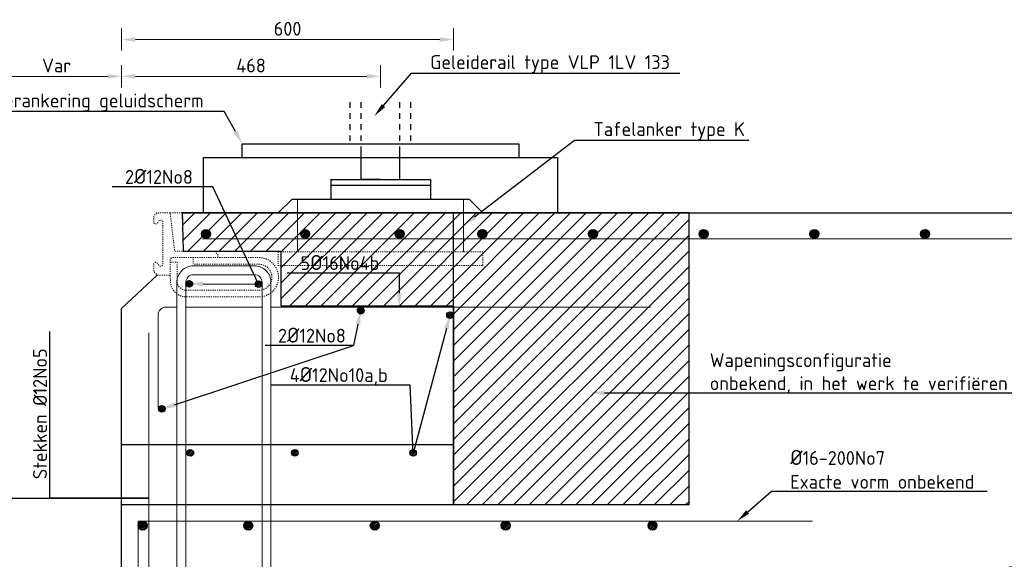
# Model space of a CAD drawing. Header units: millimetres. Extents: x -8028558 to 327273, y -63352 to 83293.
# Tile 9 of 195: x -28786 to -27007, y -7684 to -6709. Entities that reach past the tile are written whole.
import ezdxf
from ezdxf import colors
from ezdxf.entities.mleader import LeaderData, LeaderLine
from ezdxf.math import Vec2, Vec3

# ---------------------------------------------------------------- set-up
doc = ezdxf.new("R2010")
doc.units = ezdxf.units.MM
doc.linetypes.add('NLCS-HIDDEN', pattern=[4, 2, -2])
for name, color, linetype, lineweight in [('B-CO-BC-BETONVORM-AD', 252, 'Continuous', 18), ('B-CO-BC-BETONVORM-GD', 90, 'Continuous', 25), ('B-CO-BC-BETONVORM-M', 7, 'Continuous', 18), ('B-CO-BC-STORTNAAD-GD', 10, 'BC-STORTNAAD', 25), ('B-CO-BC-WAPENING-G', 170, 'Continuous', 18), ('B-CO-BC-WAPENING-GD', 130, 'Continuous', 25), ('B-CO-BC-WAPENING_HOOFDWAPENING-G', 170, 'Continuous', 18), ('B-CO-KL-OVERIG_MANTELBUIS-GD', 8, 'Continuous', 25), ('B-CO-SC-STAALVORM-A', 252, 'Continuous', 18), ('B-CO-SC-STAALVORM-AD', 252, 'Continuous', 18), ('B-CO-SC-STAALVORM-GN', 10, 'NLCS-HIDDEN', 13), ('B-CO-VH-VERHARDING_ASFALT-GD', 252, 'Continuous', 25), ('B-GV-AM-AS_KUNSTWERK_GELUIDSWERENDEVOORZIENING-GD', 10, 'Continuous', 25), ('B-WE-BV-GELEIDECONSTRUCTIE_GELEIDERAIL-GD', 210, 'Continuous', 25), ('X-XX-AL-M', 7, 'Continuous', 18), ('X-XX-AL-VERWIJZING-T25', 7, 'Continuous', 25)]:
    doc.layers.add(name, color=color, linetype=linetype, lineweight=lineweight)
doc.layers.add('X-XX-AL-VERWIJZING_VBK_AFGEWEZEN-GD', color=7, linetype='Continuous', lineweight=25, true_color=0xd10000, transparency=0.7)
doc.styles.add('NLCS-ISO-MM10-T25', font='NLCS-ISO.ttf', dxfattribs={"height": 25})
doc.linetypes.add('BC-STORTNAAD', pattern='A,15,-1,[175,NLCS.SHX,S=1,R=0,X=0,Y=0],-1', length=17)
doc.dimstyles.new('NLCS-MM10-T25-PIJL_L0_H0', dxfattribs={"dimscale": 10, "dimtxt": 2.5, "dimasz": 2.5, "dimexe": 2, "dimexo": 2, "dimgap": 0.7, "dimtad": 1, "dimdec": 0, "dimzin": 0, "dimdsep": 46, "dimtxsty": 'NLCS-ISO-MM10-T25', "dimcen": 0, "dimdle": 2, "dimclrd": 256, "dimclre": 256, "dimclrt": 256, "dimadec": 0, "dimazin": 0, "dimtfac": 1, "dimtdec": 3, "dimtofl": 0, "dimtmove": 0, "dimatfit": 3, "dimfxl": 2, "dimfxlon": 1, "dimtfillclr": 256, "dimtolj": 1, "dimtzin": 0, "dimlwd": -1, "dimlwe": -1, "dimarcsym": 0})
doc.dimstyles.new('NLCS-MM10-T25-PIJL_L0_H4', dxfattribs={"dimscale": 10, "dimtxt": 2.5, "dimasz": 2.5, "dimexe": 2, "dimexo": 2, "dimgap": 0.7, "dimtad": 1, "dimdec": 0, "dimzin": 0, "dimdsep": 46, "dimtxsty": 'NLCS-ISO-MM10-T25', "dimcen": 0, "dimdle": 2, "dimclrd": 256, "dimclre": 256, "dimclrt": 256, "dimadec": 4, "dimazin": 0, "dimtfac": 1, "dimtdec": 3, "dimtofl": 0, "dimtmove": 0, "dimatfit": 3, "dimfxl": 2, "dimfxlon": 1, "dimtfillclr": 256, "dimtolj": 1, "dimtzin": 0, "dimlwd": -1, "dimlwe": -1, "dimarcsym": 0})
pattern_1 = [(45, (0, 0), (-2.8284271, 2.8284271), []), (45, (0, 2.4284), (-2.8284271, 2.8284271), []), (45, (0, 2.5284), (-2.8284271, 2.8284271), []), (45, (0, 2.6284), (-2.8284271, 2.8284271), [])]
pattern_2 = [(45, (0, 53.2975), (-2.8284271, 2.8284271), []), (45, (0, 55.726), (-2.8284271, 2.8284271), []), (45, (0, 55.826), (-2.8284271, 2.8284271), []), (45, (0, 55.926), (-2.8284271, 2.8284271), [])]
pattern_3 = [(45, (0, 37), (-2.8284271, 2.8284271), []), (45, (0, 39.4284), (-2.8284271, 2.8284271), []), (45, (0, 39.5284), (-2.8284271, 2.8284271), []), (45, (0, 39.6284), (-2.8284271, 2.8284271), [])]

# ---------------------------------------------------------------- blocks, each defined once
blk = doc.blocks.new('*D127')
at = {"layer": 'B-CO-BC-BETONVORM-M', "transparency": 16777216}
for p, q in [((-28836.6, -6831.4), (-28836.6, -6791.4)), ((-28601.8, -6831.4), (-28601.8, -6791.4)), ((-28811.6, -6811.4), (-28626.8, -6811.4))]:
    blk.add_line(p, q, dxfattribs=at)
for points in [[(-28811.6, -6807.2), (-28811.6, -6815.5), (-28836.6, -6811.4)], [(-28626.8, -6807.2), (-28626.8, -6815.5), (-28601.8, -6811.4)]]:
    blk.add_solid(points, dxfattribs=at)
at = {"layer": 'B-CO-BC-BETONVORM-M', "transparency": 16777216, "insert": (-28719.2, -6791.9), "char_height": 25, "attachment_point": 5, "style": 'NLCS-ISO-MM10-T25'}
blk.add_mtext('\\A1;Var', dxfattribs=at)
blk = doc.blocks.new('*D132')
at = {"layer": 'B-CO-BC-BETONVORM-M', "transparency": 16777216}
for p, q in [((-28601.8, -6764.9), (-28601.8, -6724.9)), ((-28001.8, -6764.9), (-28001.8, -6724.9)), ((-28026.8, -6744.9), (-28576.8, -6744.9))]:
    blk.add_line(p, q, dxfattribs=at)
for points in [[(-28576.8, -6740.8), (-28576.8, -6749.1), (-28601.8, -6744.9)], [(-28026.8, -6740.8), (-28026.8, -6749.1), (-28001.8, -6744.9)]]:
    blk.add_solid(points, dxfattribs=at)
at = {"layer": 'B-CO-BC-BETONVORM-M', "transparency": 16777216, "insert": (-28301.8, -6725.4), "char_height": 25, "attachment_point": 5, "style": 'NLCS-ISO-MM10-T25'}
blk.add_mtext('\\A1;600', dxfattribs=at)
blk = doc.blocks.new('*D1806')
at = {"layer": 'X-XX-AL-M', "transparency": 16777216}
for p, q in [((-28601.8, -7934.3), (-28601.8, -7894.3)), ((-28501.8, -7894.3), (-28501.8, -7934.3)), ((-28526.8, -7914.3), (-28576.8, -7914.3))]:
    blk.add_line(p, q, dxfattribs=at)
for points in [[(-28576.8, -7910.1), (-28576.8, -7918.4), (-28601.8, -7914.3)], [(-28526.8, -7910.1), (-28526.8, -7918.4), (-28501.8, -7914.3)]]:
    blk.add_solid(points, dxfattribs=at)
at = {"layer": 'X-XX-AL-M', "transparency": 16777216, "insert": (-28551.8, -7894.8), "char_height": 25, "attachment_point": 5, "style": 'NLCS-ISO-MM10-T25'}
blk.add_mtext('\\A1;100', dxfattribs=at)
blk = doc.blocks.new('geleiderailconstructie')
at = {"layer": 'B-WE-BV-GELEIDECONSTRUCTIE_GELEIDERAIL-GD', "flags": 128}
for points in [[(-28291.3, -6868.1), (-28291.3, -6858.1)], [(-28221.3, -6868.1), (-28221.3, -6858.1)], [(-28291.3, -6888.1), (-28291.3, -6878.1)], [(-28221.3, -6888.1), (-28221.3, -6878.1)], [(-28291.3, -6908.1), (-28291.3, -6898.1)], [(-28221.3, -6908.1), (-28221.3, -6898.1)], [(-28291.3, -6928.1), (-28291.3, -6918.1)], [(-28221.3, -6928.1), (-28221.3, -6918.1)], [(-28256.3, -6998.1), (-28291.3, -6998.1), (-28291.3, -6938.1)], [(-28256.3, -6998.1), (-28221.3, -6998.1), (-28221.3, -6938.1)], [(-28346.3, -6998.1), (-28166.3, -6998.1)], [(-28346.3, -6998.1), (-28346.3, -7033.1)], [(-28346.3, -7008.1), (-28166.3, -7008.1)], [(-28166.3, -6998.1), (-28166.3, -7033.1)], [(-28416.3, -7033.1), (-28441.3, -7058.1)], [(-28416.3, -7033.1), (-28096.3, -7033.1)], [(-28096.3, -7033.1), (-28071.3, -7058.1)]]:
    blk.add_lwpolyline(points, dxfattribs=at)
blk = doc.blocks.new('*D2051')
at = {"layer": 'B-CO-BC-BETONVORM-M', "transparency": 16777216}
for p, q in [((-28601.8, -6831.4), (-28601.8, -6791.4)), ((-28133.8, -6831.4), (-28133.8, -6791.4)), ((-28158.8, -6811.4), (-28576.8, -6811.4))]:
    blk.add_line(p, q, dxfattribs=at)
for points in [[(-28576.8, -6807.2), (-28576.8, -6815.5), (-28601.8, -6811.4)], [(-28158.8, -6807.2), (-28158.8, -6815.5), (-28133.8, -6811.4)]]:
    blk.add_solid(points, dxfattribs=at)
at = {"layer": 'B-CO-BC-BETONVORM-M', "transparency": 16777216, "insert": (-28367.8, -6791.9), "char_height": 25, "attachment_point": 5, "style": 'NLCS-ISO-MM10-T25'}
blk.add_mtext('\\A1;468', dxfattribs=at)
blk = doc.blocks.new('Verankering geluidscherm')
at = {"layer": 'B-GV-AM-AS_KUNSTWERK_GELUIDSWERENDEVOORZIENING-GD', "flags": 128}
for points in [[(-29790.6, -6868.1), (-29790.6, -6858.1)], [(-29680.6, -6868.1), (-29680.6, -6858.1)], [(-29790.6, -6888.1), (-29790.6, -6878.1)], [(-29680.6, -6888.1), (-29680.6, -6878.1)], [(-29790.6, -6908.1), (-29790.6, -6898.1)], [(-29680.6, -6908.1), (-29680.6, -6898.1)], [(-29790.6, -6928.1), (-29790.6, -6918.1)], [(-29680.6, -6928.1), (-29680.6, -6918.1)], [(-29985.6, -6958.1), (-29985.6, -6933.1), (-29485.6, -6933.1), (-29485.6, -6958.1)], [(-30055.6, -7058.1), (-30055.6, -6958.1), (-29415.6, -6958.1), (-29415.6, -7058.1)]]:
    blk.add_lwpolyline(points, dxfattribs=at)

msp = doc.modelspace()

# ---------------------------------------------------------------- hatches: boundary and pattern name
at = {"layer": 'B-CO-SC-STAALVORM-A'}
h = msp.add_hatch(dxfattribs=at)
h.set_pattern_fill('ACO-STAAL', color=256, pattern_type=2)
h.set_pattern_definition([(45, (-1041.779, 935.9505), (-2.8284271, 2.8284271), []), (45, (-1041.779, 938.379), (-2.8284271, 2.8284271), []), (45, (-1041.779, 938.479), (-2.8284271, 2.8284271), []), (45, (-1041.779, 938.579), (-2.8284271, 2.8284271), [])])
h.paths.add_polyline_path([(-28441.3, -7096.1, 1), (-28457.3, -7096.1, 1)])
h = msp.add_hatch(dxfattribs=at)
h.set_pattern_fill('ACO-STAAL', color=256, pattern_type=2)
h.set_pattern_definition([(45, (-862.713, 935.9505), (-2.8284271, 2.8284271), []), (45, (-862.713, 938.379), (-2.8284271, 2.8284271), []), (45, (-862.713, 938.479), (-2.8284271, 2.8284271), []), (45, (-862.713, 938.579), (-2.8284271, 2.8284271), [])])
h.paths.add_polyline_path([(-28262.2, -7096.1, 1), (-28278.2, -7096.1, 1)])
h = msp.add_hatch(dxfattribs=at)
h.set_pattern_fill('ACO-STAAL', color=256, pattern_type=2)
h.set_pattern_definition([(45, (-691.779, 935.9505), (-2.8284271, 2.8284271), []), (45, (-691.779, 938.379), (-2.8284271, 2.8284271), []), (45, (-691.779, 938.479), (-2.8284271, 2.8284271), []), (45, (-691.779, 938.579), (-2.8284271, 2.8284271), [])])
h.paths.add_polyline_path([(-28091.3, -7096.1, 1), (-28107.3, -7096.1, 1)])
h = msp.add_hatch(dxfattribs=at)
h.set_pattern_fill('ACO-STAAL', color=256, pattern_type=2)
h.set_pattern_definition([(45, (-542.3684, 935.9505), (-2.8284271, 2.8284271), []), (45, (-542.3684, 938.379), (-2.8284271, 2.8284271), []), (45, (-542.3684, 938.479), (-2.8284271, 2.8284271), []), (45, (-542.3684, 938.579), (-2.8284271, 2.8284271), [])])
h.paths.add_polyline_path([(-27941.9, -7096.1, 1), (-27957.9, -7096.1, 1)])
h = msp.add_hatch(dxfattribs=at)
h.set_pattern_fill('ACO-STAAL', color=256, pattern_type=2)
h.set_pattern_definition([(45, (-342.3684, 935.9505), (-2.8284271, 2.8284271), []), (45, (-342.3684, 938.379), (-2.8284271, 2.8284271), []), (45, (-342.3684, 938.479), (-2.8284271, 2.8284271), []), (45, (-342.3684, 938.579), (-2.8284271, 2.8284271), [])])
h.paths.add_polyline_path([(-27741.9, -7096.1, 1), (-27757.9, -7096.1, 1)])
h = msp.add_hatch(dxfattribs=at)
h.set_pattern_fill('ACO-STAAL', color=256, pattern_type=2)
h.set_pattern_definition([(45, (-142.3684, 935.9505), (-2.8284271, 2.8284271), []), (45, (-142.3684, 938.379), (-2.8284271, 2.8284271), []), (45, (-142.3684, 938.479), (-2.8284271, 2.8284271), []), (45, (-142.3684, 938.579), (-2.8284271, 2.8284271), [])])
h.paths.add_polyline_path([(-27541.9, -7096.1, 1), (-27557.9, -7096.1, 1)])
h = msp.add_hatch(dxfattribs=at)
h.set_pattern_fill('ACO-STAAL', color=256, pattern_type=2)
h.set_pattern_definition([(45, (57.6316, 935.9505), (-2.8284271, 2.8284271), []), (45, (57.6316, 938.379), (-2.8284271, 2.8284271), []), (45, (57.6316, 938.479), (-2.8284271, 2.8284271), []), (45, (57.6316, 938.579), (-2.8284271, 2.8284271), [])])
h.paths.add_polyline_path([(-27341.9, -7096.1, 1), (-27357.9, -7096.1, 1)])
h = msp.add_hatch(dxfattribs=at)
h.set_pattern_fill('ACO-STAAL', color=256, pattern_type=2)
h.set_pattern_definition([(45, (257.6316, 935.9505), (-2.8284271, 2.8284271), []), (45, (257.6316, 938.379), (-2.8284271, 2.8284271), []), (45, (257.6316, 938.479), (-2.8284271, 2.8284271), []), (45, (257.6316, 938.579), (-2.8284271, 2.8284271), [])])
h.paths.add_polyline_path([(-27141.9, -7096.1, 1), (-27157.9, -7096.1, 1)])
h = msp.add_hatch(dxfattribs=at)
h.set_pattern_fill('ACO-STAAL', color=256, pattern_type=2)
h.set_pattern_definition(pattern_1)
h.paths.add_polyline_path([(-28555.7, -7623.3, 1), (-28571.7, -7623.3, 1)])
h = msp.add_hatch(dxfattribs=at)
h.set_pattern_fill('ACO-STAAL', color=256, pattern_type=2)
h.set_pattern_definition(pattern_1)
h.paths.add_polyline_path([(-28364.9, -7623.3, 1), (-28380.9, -7623.3, 1)])
h = msp.add_hatch(dxfattribs=at)
h.set_pattern_fill('ACO-STAAL', color=256, pattern_type=2)
h.set_pattern_definition(pattern_1)
h.paths.add_polyline_path([(-28136.3, -7623.3, 1), (-28152.3, -7623.3, 1)])
h = msp.add_hatch(dxfattribs=at)
h.set_pattern_fill('ACO-STAAL', color=256, pattern_type=2)
h.set_pattern_definition([(45, (55.662, 0), (-2.8284271, 2.8284271), []), (45, (55.662, 2.4284), (-2.8284271, 2.8284271), []), (45, (55.662, 2.5284), (-2.8284271, 2.8284271), []), (45, (55.662, 2.6284), (-2.8284271, 2.8284271), [])])
h.paths.add_polyline_path([(-27899.8, -7623.3, 1), (-27915.8, -7623.3, 1)])
h = msp.add_hatch(dxfattribs=at)
h.set_pattern_fill('ACO-STAAL', color=256, pattern_type=2)
h.set_pattern_definition([(45, (321.2123, 0), (-2.8284271, 2.8284271), []), (45, (321.2123, 2.4284), (-2.8284271, 2.8284271), []), (45, (321.2123, 2.5284), (-2.8284271, 2.8284271), []), (45, (321.2123, 2.6284), (-2.8284271, 2.8284271), [])])
h.paths.add_polyline_path([(-27634.3, -7623.3, 1), (-27650.3, -7623.3, 1)])
at = {"layer": 'B-CO-SC-STAALVORM-AD'}
h = msp.add_hatch(dxfattribs=at)
h.set_pattern_fill('ACO-STAAL', color=256, pattern_type=2)
h.set_pattern_definition(pattern_3)
edge = h.paths.add_edge_path()
edge.add_arc((-28479.4, -7186.3), 6, 0, 360)
h = msp.add_hatch(dxfattribs=at)
h.set_pattern_fill('ACO-STAAL', color=256, pattern_type=2)
h.set_pattern_definition(pattern_3)
h.paths.add_polyline_path([(-28348.1, -7186.8, 1), (-28360.1, -7186.8, 1)])
h = msp.add_hatch(dxfattribs=at)
h.set_pattern_fill('ACO-STAAL', color=256, pattern_type=2)
h.set_pattern_definition(pattern_2)
h.paths.add_polyline_path([(-28163.7, -7234.8, 1), (-28175.7, -7234.8, 1)])
h = msp.add_hatch(dxfattribs=at)
h.set_pattern_fill('ACO-STAAL', color=256, pattern_type=2)
h.set_pattern_definition(pattern_2)
h.paths.add_polyline_path([(-28002.3, -7242.8, 1), (-28014.3, -7242.8, 1)])
h = msp.add_hatch(dxfattribs=at)
h.set_pattern_fill('ACO-STAAL', color=256, pattern_type=2)
h.set_pattern_definition(pattern_1)
h.paths.add_polyline_path([(-28523.1, -7412.4, 1), (-28535.1, -7412.4, 1)])
h = msp.add_hatch(dxfattribs=at)
h.set_pattern_fill('ACO-STAAL', color=256, pattern_type=2)
h.set_pattern_definition(pattern_1)
h.paths.add_polyline_path([(-28471.6, -7491.9, 1), (-28483.6, -7491.9, 1)])
h = msp.add_hatch(dxfattribs=at)
h.set_pattern_fill('ACO-STAAL', color=256, pattern_type=2)
h.set_pattern_definition(pattern_1)
h.paths.add_polyline_path([(-28282.9, -7491.9, 1), (-28294.9, -7491.9, 1)])
h = msp.add_hatch(dxfattribs=at)
h.set_pattern_fill('ACO-STAAL', color=256, pattern_type=2)
h.set_pattern_definition(pattern_1)
h.paths.add_polyline_path([(-28068.7, -7491.9, 1), (-28080.7, -7491.9, 1)])
at = {"layer": 'X-XX-AL-VERWIJZING_VBK_AFGEWEZEN-GD'}
h = msp.add_hatch(dxfattribs=at)
h.set_pattern_fill('ACO-BETON_GEWAPEND-SODMM', color=256, scale=10, pattern_type=2)
h.set_pattern_definition([(45, (0, 0), (-14.142136, 14.142136), [])])
h.paths.add_polyline_path([(-28492.1, -7058.1), (-28490.4, -7127.4), (-28313.8, -7127.4), (-28313.8, -7225.9), (-28001.8, -7225.9), (-28001.8, -7585.1), (-27576.4, -7585.1), (-27576.4, -7058.1)])

# ---------------------------------------------------------------- linework, layer by layer
at = {"layer": 'B-CO-BC-BETONVORM-GD', "flags": 128}
for points in [[(-28492.1, -7058.1), (-25569.8, -7058.1), (-25511.8, -7116.1), (-25511.8, -7156.1)], [(-28601.8, -7230.7), (-28537.2, -7170.7)], [(-28601.8, -8085.1), (-28601.8, -7230.7)]]:
    msp.add_lwpolyline(points, dxfattribs=at)
at = {"layer": 'B-CO-BC-STORTNAAD-GD', "ltscale": 0.5, "flags": 128}
for points in [[(-28001.8, -7585.1), (-28001.8, -7058.1)], [(-28601.8, -7476.4), (-28001.8, -7476.4)], [(-28601.8, -7585.1), (-28001.8, -7585.1)]]:
    msp.add_lwpolyline(points, dxfattribs=at)
at = {"layer": 'B-CO-BC-WAPENING-G'}
for p, q in [((-27353.2, -7615.1), (-28571.8, -7615.1)), ((-28571.8, -7615.1), (-28571.8, -8072.7))]:
    msp.add_line(p, q, dxfattribs=at)
at = {"layer": 'B-CO-BC-WAPENING-G', "flags": 128}
msp.add_lwpolyline([(-25594.7, -7105), (-28455.7, -7105)], dxfattribs=at)
at = {"layer": 'B-CO-BC-WAPENING-GD'}
for centre, radius in [((-28449.3, -7096.1), 8), ((-28270.2, -7096.1), 8), ((-28099.3, -7096.1), 8), ((-27949.9, -7096.1), 8), ((-27749.9, -7096.1), 8), ((-27549.9, -7096.1), 8), ((-27349.9, -7096.1), 8), ((-27149.9, -7096.1), 8), ((-28479.4, -7186.3), 6), ((-28354.1, -7186.8), 6), ((-28169.7, -7234.8), 6), ((-28008.3, -7242.8), 6), ((-28529.1, -7412.4), 6), ((-28477.6, -7491.9), 6), ((-28288.9, -7491.9), 6), ((-28074.7, -7491.9), 6), ((-28563.7, -7623.3), 8), ((-28372.9, -7623.3), 8), ((-28144.3, -7623.3), 8), ((-27907.8, -7623.3), 8), ((-27642.3, -7623.3), 8)]:
    msp.add_circle(centre, radius, dxfattribs=at)
at = {"layer": 'B-CO-BC-WAPENING_HOOFDWAPENING-G', "flags": 128}
for points in [[(-28283.8, -7033.1), (-28283.8, -7128.5)], [(-27983.8, -7033.1), (-27983.8, -7128.5)], [(-28485.8, -7228.5), (-28347.8, -7228.5)], [(-28331.8, -7228.5), (-27645.8, -7228.5)], [(-28552.3, -7275.1), (-28552.3, -7871.7)]]:
    msp.add_lwpolyline(points, dxfattribs=at)
at = {"layer": 'B-CO-BC-WAPENING_HOOFDWAPENING-G'}
for points in [[(-28331.8, -7273.2), (-28331.8, -7943.1, -0.414214), (-28361.8, -7973.1), (-28471.8, -7973.1, -0.414214), (-28501.8, -7943.1), (-28501.8, -7531), (-28501.8, -7273.2), (-28501.8, -7183.8, -0.414214), (-28471.8, -7153.8), (-28361.8, -7153.8, -0.414214), (-28331.8, -7183.8)], [(-28347.8, -7273.2), (-28347.8, -7943.1, -0.414214), (-28361.8, -7957.1), (-28471.8, -7957.1, -0.414214), (-28485.8, -7943.1), (-28485.8, -7531), (-28485.8, -7273.2), (-28485.8, -7183.8, -0.414214), (-28471.8, -7169.8), (-28361.8, -7169.8, -0.414214), (-28347.8, -7183.8)]]:
    msp.add_lwpolyline(points, format="xyb", close=True, dxfattribs=at)
at = {"layer": 'B-CO-BC-WAPENING_HOOFDWAPENING-G', "flags": 128}
msp.add_lwpolyline([(-28535.8, -7410.9), (-28535.8, -7242.5, -0.414214), (-28521.8, -7228.5), (-28501.8, -7228.5)], format="xyb", dxfattribs=at)
at = {"layer": 'B-CO-KL-OVERIG_MANTELBUIS-GD', "flags": 128}
msp.add_lwpolyline([(-25511.5, -7631.5), (-26242.9, -7627.3, 0.152435), (-28573.5, -8358.4, 0.156667)], format="xyb", dxfattribs=at)
at = {"layer": 'B-CO-SC-STAALVORM-GN', "flags": 128}
for points in [[(-28428.1, -7139), (-28428.1, -7133), (-28433.7, -7127.4), (-28506, -7127.4), (-28514, -7058.1), (-28537.9, -7058.1), (-28543.7, -7063.9), (-28543.7, -7074.7, 0.748975), (-28537.2, -7076.6, -0.045064), (-28534, -7072.5, -0.61982), (-28527.2, -7074.5), (-28527.2, -7151.2, -0.61982), (-28534, -7153.2, -0.045064), (-28537.2, -7149.1, 0.748975), (-28543.7, -7151), (-28543.7, -7164.2), (-28537.2, -7170.7), (-28514, -7170.7)], [(-28513.7, -7147.5), (-28501.5, -7147.5), (-28501.5, -7184.1, 0.360277), (-28484.6, -7198.1), (-28353.7, -7198.1, 1), (-28353.7, -7151), (-28472.7, -7151), (-28472.7, -7139), (-28353.7, -7139, -1), (-28353.7, -7210.1), (-28484.6, -7210.1, -0.360277), (-28513.3, -7186.3), (-28513.7, -7177.8), (-28513.7, -7143.5, -0.3609), (-28509.9, -7139), (-28472.7, -7139)]]:
    msp.add_lwpolyline(points, format="xyb", dxfattribs=at)
msp.add_lwpolyline([(-28514, -7058.1), (-28491.5, -7058.1), (-28490.4, -7127.4)], dxfattribs=at)
msp.add_lwpolyline([(-28318.8, -7128.5), (-28318.8, -7153.5), (-27948.8, -7153.5), (-27948.8, -7128.5)], close=True, dxfattribs=at)
at = {"layer": 'B-CO-VH-VERHARDING_ASFALT-GD', "flags": 128}
msp.add_lwpolyline([(-28001.8, -7185.1), (-28001.8, -7095.1)], dxfattribs=at)
at = {"layer": 'X-XX-AL-VERWIJZING_VBK_AFGEWEZEN-GD', "flags": 128}
msp.add_lwpolyline([(-28492.1, -7058.1), (-28490.4, -7127.4), (-28313.8, -7127.4), (-28313.8, -7225.9), (-28001.8, -7225.9), (-28001.8, -7585.1), (-27576.4, -7585.1), (-27576.4, -7058.1)], close=True, dxfattribs=at)

# ---------------------------------------------------------------- block references
at = {"layer": 'B-CO-BC-BETONVORM-AD'}
msp.add_blockref('Verankering geluidscherm', (1601.8, 0), dxfattribs=at)
at = {"layer": 'X-XX-AL-VERWIJZING-T25'}
msp.add_blockref('geleiderailconstructie', (122.5, 0), dxfattribs=at)

# ---------------------------------------------------------------- dimensions: what is measured, and where the dimension line sits
at = {"layer": 'B-CO-BC-BETONVORM-M'}
for base, p1, p2, picture, middle in [((-28601.8, -6744.9), (-28001.8, -7185.1), (-28601.8, -7267.7), '*D132', (-28301.8, -6725.4)), ((-28601.8, -6811.4), (-28133.8, -7033.1), (-28601.8, -7230.7), '*D2051', (-28367.8, -6791.9))]:
    dim = msp.add_linear_dim(base=base, p1=p1, p2=p2, angle=180, dimstyle='NLCS-MM10-T25-PIJL_L0_H0', dxfattribs=at)
    dim.commit()
    dim.dimension.update_dxf_attribs({"geometry": picture, "text_midpoint": middle})
dim = msp.add_linear_dim(base=(-28601.8, -6811.4), p1=(-28836.6, -7585.1), p2=(-28601.8, -7585.1), text='Var', dimstyle='NLCS-MM10-T25-PIJL_L0_H0', dxfattribs=at)
dim.commit()
dim.dimension.update_dxf_attribs({"geometry": '*D127', "text_midpoint": (-28719.2, -6791.9)})
at = {"layer": 'X-XX-AL-M'}
dim = msp.add_linear_dim(base=(-28601.8, -7914.3), p1=(-28501.8, -7281.8), p2=(-28601.8, -8085.1), dimstyle='NLCS-MM10-T25-PIJL_L0_H4', dxfattribs=at)
dim.commit()
dim.dimension.update_dxf_attribs({"geometry": '*D1806', "text_midpoint": (-28551.8, -7894.8)})

# ---------------------------------------------------------------- leaders
at = {"layer": 'X-XX-AL-VERWIJZING-T25'}
ml = msp.add_multileader_mtext('Standard', dxfattribs=at)
ml.set_content('Geleiderail type VLP 1LV 133', color=256, style='NLCS-ISO-MM10-T25')
ml.set_leader_properties(color=256, linetype='ByLayer', lineweight=-1)
ml.build(insert=Vec2(0, 0))
ml.multileader.update_dxf_attribs({"text_left_attachment_type": 5, "text_right_attachment_type": 5, "dogleg_length": 25, "arrow_head_size": 25})
ctx = ml.context
ctx.base_point, ctx.char_height, ctx.arrow_head_size, ctx.landing_gap_size, ctx.plane_origin = Vec3(-28053.1, -6805.7), 25, 25, 9, Vec3(-28145, -6883.1)
ctx.left_attachment, ctx.right_attachment = 5, 5
notes = []
notes.append((ctx, [(1, (1, 1, 0), (-28078.1, -6805.7), (1, 0), 25, [(0, [(-28145, -6883.1)], 0, [])])]))
ctx.mtext.insert, ctx.mtext.flow_direction = Vec3(-28044.1, -6773.2), 5
ml = msp.add_multileader_mtext('Standard', dxfattribs=at)
ml.set_content('Verankering geluidscherm', color=256, style='NLCS-ISO-MM10-T25')
ml.set_leader_properties(color=256, linetype='ByLayer', lineweight=-1)
ml.build(insert=Vec2(0, 0))
ml.multileader.update_dxf_attribs({"text_left_attachment_type": 5, "text_right_attachment_type": 5, "dogleg_length": 25, "arrow_head_size": 25})
ctx = ml.context
ctx.base_point, ctx.char_height, ctx.arrow_head_size, ctx.landing_gap_size, ctx.plane_origin = Vec3(-28844.6, -6875), 25, 25, 9, Vec3(-28383.8, -6908.1)
ctx.left_attachment, ctx.right_attachment = 5, 5
notes.append((ctx, [(0, (1, 1, 0), (-28416.6, -6875), (-1, 0), 25, [(0, [(-28383.8, -6933.1)], 0, [])])]))
ctx.mtext.insert, ctx.mtext.flow_direction = Vec3(-28835.6, -6842.5), 5
ml = msp.add_multileader_mtext('Standard', dxfattribs=at)
ml.set_content('Tafelanker type K', color=256, style='NLCS-ISO-MM10-T25')
ml.set_leader_properties(color=256, linetype='ByLayer', lineweight=-1)
ml.build(insert=Vec2(0, 0))
ml.multileader.update_dxf_attribs({"text_left_attachment_type": 5, "text_right_attachment_type": 5, "dogleg_length": 25, "arrow_head_size": 25})
ctx = ml.context
ctx.base_point, ctx.char_height, ctx.arrow_head_size, ctx.landing_gap_size, ctx.plane_origin = Vec3(-27758.2, -6926.7), 25, 25, 9, Vec3(-27983.8, -7080.8)
ctx.left_attachment, ctx.right_attachment = 5, 5
notes.append((ctx, [(1, (1, 1, 0), (-27783.2, -6926.7), (1, 0), 25, [(0, [(-27983.8, -7080.8)], 0, [])])]))
ctx.mtext.insert, ctx.mtext.flow_direction = Vec3(-27749.2, -6894.2), 5
ml = msp.add_multileader_mtext('Standard', dxfattribs=at)
ml.set_content('2{\\H1.08333x;Ø}12No8', color=256, style='NLCS-ISO-MM10-T25')
ml.set_leader_properties(color=256, linetype='ByLayer', lineweight=-1)
ml.build(insert=Vec2(0, 0))
ml.multileader.update_dxf_attribs({"text_left_attachment_type": 5, "text_right_attachment_type": 5, "dogleg_length": 25, "arrow_head_size": 25})
ctx = ml.context
ctx.base_point, ctx.char_height, ctx.arrow_head_size, ctx.landing_gap_size, ctx.plane_origin = Vec3(-28604.6, -7011.1), 25, 25, 9, Vec3(-28475.6, -7216.7)
ctx.left_attachment, ctx.right_attachment = 5, 5
notes.append((ctx, [(1, (1, 1, 0), (-28437, -7011.1), (-1, 0), 25, [(1, [(-28479.4, -7186.3), (-28354.6, -7186.8)], 0, [])])]))
ctx.mtext.insert, ctx.mtext.rotation, ctx.mtext.flow_direction = Vec3(-28595.6, -6978.6), 6.283185, 5
ml = msp.add_multileader_mtext('Standard', dxfattribs=at)
ml.set_content('5{\\H1.08333x;Ø}16No4b', color=256, style='NLCS-ISO-MM10-T25')
ml.set_leader_properties(color=256, linetype='ByLayer', lineweight=-1)
ml.build(insert=Vec2(0, 0))
ml.multileader.update_dxf_attribs({"text_left_attachment_type": 5, "text_right_attachment_type": 5, "dogleg_length": 25, "arrow_head_size": 25})
ctx = ml.context
ctx.base_point, ctx.char_height, ctx.arrow_head_size, ctx.landing_gap_size, ctx.plane_origin = Vec3(-28287.3, -7166.8), 25, 25, 9, Vec3(-28092.2, -7268.3)
ctx.left_attachment, ctx.right_attachment = 5, 5
notes.append((ctx, [(1, (1, 1, 0), (-28099.7, -7166.8), (-1, 0), 25, [(0, [(-28100, -7228.5)], 0, [])])]))
ctx.mtext.insert, ctx.mtext.rotation, ctx.mtext.flow_direction = Vec3(-28278.3, -7134.3), 6.283185, 5
ml = msp.add_multileader_mtext('Standard', dxfattribs=at)
ml.set_content('2{\\H1.08333x;Ø}12No8', color=256, style='NLCS-ISO-MM10-T25')
ml.set_leader_properties(color=256, linetype='ByLayer', lineweight=-1)
ml.build(insert=Vec2(0, 0))
ml.multileader.update_dxf_attribs({"text_left_attachment_type": 5, "text_right_attachment_type": 5, "dogleg_length": 25, "arrow_head_size": 25})
ctx = ml.context
ctx.base_point, ctx.char_height, ctx.arrow_head_size, ctx.landing_gap_size, ctx.plane_origin = Vec3(-28328.2, -7298), 25, 25, 9, Vec3(-28406, -7650.7)
ctx.left_attachment, ctx.right_attachment = 5, 5
notes.append((ctx, [(1, (1, 1, 0), (-28182.5, -7298), (-1, 0), 3.11, [(1, [(-28529.8, -7412.9)], 0, []), (0, [(-28169.7, -7234.8)], 0, [])])]))
ctx.mtext.insert, ctx.mtext.flow_direction = Vec3(-28319.2, -7265.5), 5
ml = msp.add_multileader_mtext('Standard', dxfattribs=at)
ml.set_content('4{\\H1.08333x;Ø}12No10a,b', color=256, style='NLCS-ISO-MM10-T25')
ml.set_leader_properties(color=256, linetype='ByLayer', lineweight=-1)
ml.build(insert=Vec2(0, 0))
ml.multileader.update_dxf_attribs({"text_left_attachment_type": 5, "text_right_attachment_type": 5, "dogleg_length": 25, "arrow_head_size": 25})
ctx = ml.context
ctx.base_point, ctx.char_height, ctx.arrow_head_size, ctx.landing_gap_size, ctx.plane_origin = Vec3(-28306.8, -7369.2), 25, 25, 9, Vec3(-28248.2, -7340.5)
ctx.left_attachment, ctx.right_attachment = 5, 5
notes.append((ctx, [(1, (1, 1, 0), (-28080.5, -7369.2), (-1, 0), 25, [(1, [(-28008.3, -7242.8), (-28074.7, -7492.3)], 0, [])])]))
ctx.mtext.insert, ctx.mtext.rotation, ctx.mtext.flow_direction = Vec3(-28297.8, -7336.7), 6.283185, 5
ml = msp.add_multileader_mtext('Standard', dxfattribs=at)
ml.set_content('Stekken Ø12No5', color=256, style='NLCS-ISO-MM10-T25')
ml.set_leader_properties(color=256, linetype='ByLayer', lineweight=-1)
ml.build(insert=Vec2(0, 0))
ml.multileader.update_dxf_attribs({"text_left_attachment_type": 5, "text_right_attachment_type": 5, "dogleg_length": 25, "arrow_head_size": 25})
ctx = ml.context
ctx.base_point, ctx.char_height, ctx.arrow_head_size, ctx.landing_gap_size, ctx.plane_origin, ctx.plane_x_axis, ctx.plane_y_axis = Vec3(-28731.7, -7548.4), 25, 25, 9, Vec3(-28731.7, -7727.9), Vec3(0, 1), Vec3(-1, 0)
ctx.left_attachment, ctx.right_attachment = 5, 5
notes.append((ctx, [(0, (1, 1, 0), (-28731.7, -7573.4), (0, 1), 25, [(1, [(-28886.1, -7573.4), (-28552.3, -7573.4)], 0, [])])]))
ctx.mtext.insert, ctx.mtext.text_direction, ctx.mtext.rotation, ctx.mtext.flow_direction = Vec3(-28761.7, -7539.4), Vec3(0, 1), 1.570796, 5
ml = msp.add_multileader_mtext('Standard', dxfattribs=at)
ml.set_content('Wapeningsconfiguratie\\Ponbekend, in het werk te verifiëren door ON', color=256, style='NLCS-ISO-MM10-T25')
ml.set_leader_properties(color=256, linetype='ByLayer', lineweight=-1)
ml.build(insert=Vec2(0, 0))
ml.multileader.update_dxf_attribs({"text_left_attachment_type": 5, "text_right_attachment_type": 5, "dogleg_length": 25, "arrow_head_size": 25})
ctx = ml.context
ctx.base_point, ctx.char_height, ctx.arrow_head_size, ctx.landing_gap_size, ctx.plane_origin = Vec3(-27547.9, -7383.4), 25, 25, 9, Vec3(-27814.7, -7362.2)
ctx.left_attachment, ctx.right_attachment = 5, 5
notes.append((ctx, [(0, (1, 1, 0), (-27572.9, -7383.4), (1, 0), 25, [(0, [(-27754.1, -7383.4)], 0, [])])]))
ctx.mtext.insert, ctx.mtext.flow_direction = Vec3(-27538.9, -7311.8), 5
ml = msp.add_multileader_mtext('Standard', dxfattribs=at)
ml.set_content('{\\H1.08333x;Ø}16-200No7\\PExacte vorm onbekend', color=256, style='NLCS-ISO-MM10-T25')
ml.set_leader_properties(color=256, linetype='ByLayer', lineweight=-1)
ml.build(insert=Vec2(0, 0))
ml.multileader.update_dxf_attribs({"text_left_attachment_type": 5, "text_right_attachment_type": 5, "dogleg_length": 25, "arrow_head_size": 25})
ctx = ml.context
ctx.base_point, ctx.char_height, ctx.arrow_head_size, ctx.landing_gap_size, ctx.plane_origin = Vec3(-27402.5, -7560.9), 25, 25, 9, Vec3(-27052.9, -7533.4)
ctx.left_attachment, ctx.right_attachment = 5, 5
notes.append((ctx, [(1, (1, 1, 0), (-27427.5, -7560.9), (1, 0), 25, [(0, [(-27489.1, -7615.1)], 0, [])])]))
ctx.mtext.insert, ctx.mtext.width, ctx.mtext.flow_direction = Vec3(-27393.5, -7486.5), 352.054, 5
for ctx, leaders in notes:
    for number, flags, end, landing, length, lines in leaders:
        leader = LeaderData()
        leader.index, (leader.has_last_leader_line, leader.has_dogleg_vector, leader.attachment_direction) = number, flags
        leader.last_leader_point, leader.dogleg_vector, leader.dogleg_length = Vec3(end), Vec3(landing), length
        for number, points, colour, breaks in lines:
            line = LeaderLine()
            line.index, line.vertices, line.color, line.breaks = number, Vec3.list(points), colors.encode_raw_color(colour), breaks
            leader.lines.append(line)
        ctx.leaders.append(leader)

doc.saveas('drawing.dxf')
